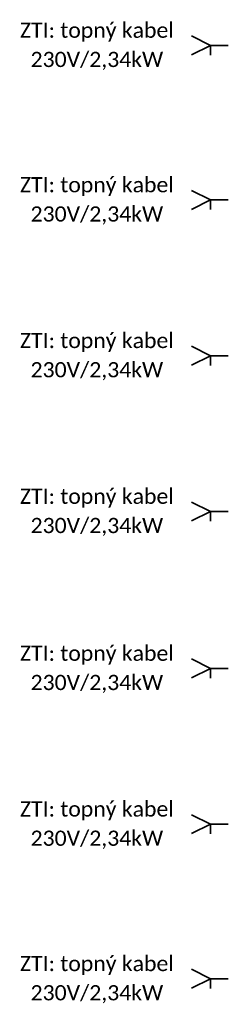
# Model space of a CAD drawing. Header units: millimetres. Extents: x 888143 to 1496244, y -180350 to -113621.
# Tile 11 of 11: x 1487683 to 1496244, y -171251 to -130794. Entities that reach past the tile are written whole.
import ezdxf
from ezdxf.enums import TextEntityAlignment as Align

# ---------------------------------------------------------------- set-up
doc = ezdxf.new("R2010")
doc.units = ezdxf.units.MM
doc.header["$LTSCALE"] = 50
doc.layers.add('E-spotřebiče', color=7, linetype='Continuous', lineweight=35)
doc.layers.add('E-texty', color=7, linetype='Continuous', lineweight=35)
doc.styles.get("Standard").update_dxf_attribs({"font": 'CALIBRI.TTF'})

# ---------------------------------------------------------------- blocks, each defined once
blk = doc.blocks.new('Vývod 1F')
at = {"color": 0, "linetype": 'ByBlock', "lineweight": -2, "ltscale": 25}
for q in [(0, 0), (98.16, 53.06), (200.62, 51.62), (200.62, -51.62)]:
    blk.add_line((98.16, 0), q, dxfattribs=at)

msp = doc.modelspace()

# ---------------------------------------------------------------- block references
at = {"layer": 'E-spotřebiče', "xscale": 7.5, "yscale": 7.5, "rotation": 180}
for p in [(1496244, -131850), (1496244, -138200), (1496244, -144600), (1496244, -151000), (1496244, -157450), (1496244, -163850), (1496244, -170200)]:
    msp.add_blockref('Vývod 1F', p, dxfattribs=at)

# ---------------------------------------------------------------- texts
at = {"layer": 'E-texty', "ltscale": 0.02}
for s, p in [('ZTI: topný kabel', (1490849, -131225)), ('230V/2,34kW', (1490849, -132427)), ('ZTI: topný kabel', (1490849, -137575)), ('230V/2,34kW', (1490849, -138777)), ('ZTI: topný kabel', (1490849, -143975)), ('230V/2,34kW', (1490849, -145177)), ('ZTI: topný kabel', (1490849, -150375)), ('230V/2,34kW', (1490849, -151577)), ('ZTI: topný kabel', (1490849, -156825)), ('230V/2,34kW', (1490849, -158027)), ('ZTI: topný kabel', (1490849, -163225)), ('230V/2,34kW', (1490849, -164427)), ('ZTI: topný kabel', (1490849, -169575)), ('230V/2,34kW', (1490849, -170777))]:
    msp.add_text(s, height=625, dxfattribs=at).set_placement(p, align=Align.MIDDLE_CENTER)

doc.saveas('drawing.dxf')
